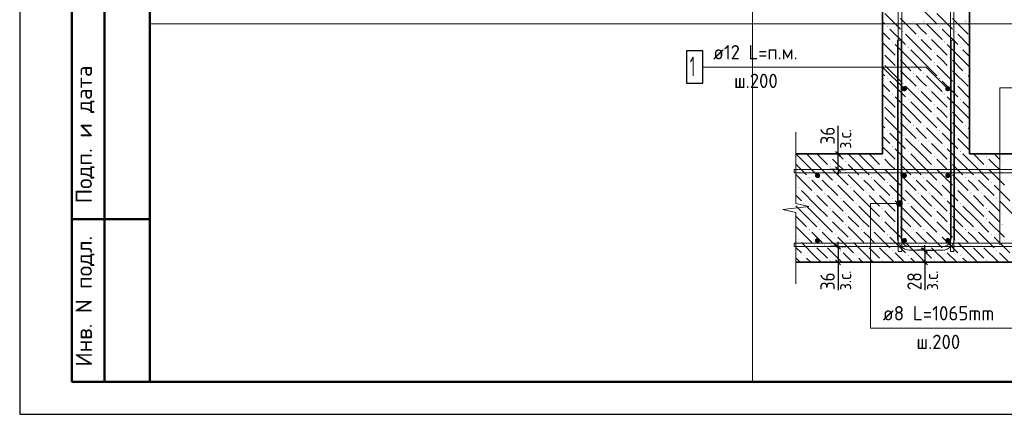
# Model space of a CAD drawing. Header units: millimetres. Extents: x 0 to 42000, y 0 to 29700.
# Tile 1 of 16: x 0 to 15112, y 0 to 6064. Entities that reach past the tile are written whole.
import ezdxf

# ---------------------------------------------------------------- set-up
doc = ezdxf.new("R2010")
doc.units = ezdxf.units.MM
for name, color, linetype, lineweight in [('Standard', 7, 'Continuous', 25), ('ЖБ Стена верхний уровень', 7, 'Continuous', 35), ('Позиционная метка линия выноска', 7, 'Continuous', 13), ('Примечания', 7, 'Continuous', 13), ('Стена фоновая арматура У1', 7, 'Continuous', 18), ('Стена фоновая арматура Х1', 7, 'Continuous', 35)]:
    doc.layers.add(name, color=color, linetype=linetype, lineweight=lineweight)
doc.layers.add('Размерная выноска', color=7, linetype='Continuous')
doc.layers.add('Стена Хомут', color=7, linetype='Continuous', lineweight=25, true_color=0x6e3c1e)
doc.styles.add('ISOCPEUR', font='txt')

msp = doc.modelspace()

# ---------------------------------------------------------------- hatches: boundary and pattern name
at = {"layer": 'ЖБ Стена верхний уровень', "linetype": 'Continuous', "lineweight": 18, "transparency": 33554687}
for points in [[(13710, 6040), (13717, 6047), (13723, 6040), (13717, 6034)], [(13870, 6040), (13877, 6047), (13883, 6040), (13877, 6034)], [(14510, 6040), (14517, 6047), (14523, 6040), (14517, 6034)], [(13310, 5960), (13317, 5967), (13323, 5960), (13317, 5954)], [(14110, 5960), (14117, 5967), (14123, 5960), (14117, 5954)], [(13550, 5880), (13557, 5887), (13563, 5880), (13557, 5874)], [(13790, 5800), (13797, 5807), (13803, 5800), (13797, 5794)], [(13950, 5800), (13957, 5807), (13963, 5800), (13957, 5794)], [(14350, 5880), (14357, 5887), (14363, 5880), (14357, 5874)], [(13390, 5720), (13397, 5727), (13403, 5720), (13397, 5714)], [(13630, 5640), (13637, 5647), (13643, 5640), (13637, 5634)], [(14190, 5720), (14197, 5727), (14203, 5720), (14197, 5714)], [(14430, 5640), (14437, 5647), (14443, 5640), (14437, 5634)], [(13470, 5480), (13477, 5487), (13483, 5480), (13477, 5474)], [(14030, 5560), (14037, 5567), (14043, 5560), (14037, 5554)], [(14270, 5480), (14277, 5487), (14283, 5480), (14277, 5474)], [(13470, 5320), (13477, 5327), (13483, 5320), (13477, 5314)], [(14030, 5400), (14037, 5407), (14043, 5400), (14037, 5394)], [(14270, 5320), (14277, 5327), (14283, 5320), (14277, 5314)], [(13310, 5160), (13317, 5167), (13323, 5160), (13317, 5154)], [(13710, 5240), (13717, 5247), (13723, 5240), (13717, 5234)], [(13870, 5240), (13877, 5247), (13883, 5240), (13877, 5234)], [(14110, 5160), (14117, 5167), (14123, 5160), (14117, 5154)], [(14510, 5240), (14517, 5247), (14523, 5240), (14517, 5234)], [(13550, 5080), (13557, 5087), (13563, 5080), (13557, 5074)], [(13790, 5000), (13797, 5007), (13803, 5000), (13797, 4994)], [(13950, 5000), (13957, 5007), (13963, 5000), (13957, 4994)], [(14350, 5080), (14357, 5087), (14363, 5080), (14357, 5074)], [(13390, 4920), (13397, 4927), (13403, 4920), (13397, 4914)], [(13630, 4840), (13637, 4847), (13643, 4840), (13637, 4834)], [(14190, 4920), (14197, 4927), (14203, 4920), (14197, 4914)], [(14430, 4840), (14437, 4847), (14443, 4840), (14437, 4834)], [(13470, 4680), (13477, 4687), (13483, 4680), (13477, 4674)], [(14030, 4760), (14037, 4767), (14043, 4760), (14037, 4754)], [(14270, 4680), (14277, 4687), (14283, 4680), (14277, 4674)], [(14030, 4600), (14037, 4607), (14043, 4600), (14037, 4594)], [(13470, 4520), (13477, 4527), (13483, 4520), (13477, 4514)], [(13710, 4440), (13717, 4447), (13723, 4440), (13717, 4434)], [(13870, 4440), (13877, 4447), (13883, 4440), (13877, 4434)], [(14270, 4520), (14277, 4527), (14283, 4520), (14277, 4514)], [(14510, 4440), (14517, 4447), (14523, 4440), (14517, 4434)], [(13310, 4360), (13317, 4367), (13323, 4360), (13317, 4354)], [(13550, 4280), (13557, 4287), (13563, 4280), (13557, 4274)], [(14110, 4360), (14117, 4367), (14123, 4360), (14117, 4354)], [(14350, 4280), (14357, 4287), (14363, 4280), (14357, 4274)], [(13390, 4120), (13397, 4127), (13403, 4120), (13397, 4114)], [(13790, 4200), (13797, 4207), (13803, 4200), (13797, 4194)], [(13950, 4200), (13957, 4207), (13963, 4200), (13957, 4194)], [(14190, 4120), (14197, 4127), (14203, 4120), (14197, 4114)], [(12430, 3960), (12437, 3967), (12443, 3960), (12437, 3954)], [(13230, 3960), (13237, 3967), (13243, 3960), (13237, 3954)], [(13630, 4040), (13637, 4047), (13643, 4040), (13637, 4034)], [(14030, 3960), (14037, 3967), (14043, 3960), (14037, 3954)], [(14430, 4040), (14437, 4047), (14443, 4040), (14437, 4034)], [(14830, 3960), (14837, 3967), (14843, 3960), (14837, 3954)], [(12430, 3800), (12437, 3807), (12443, 3800), (12437, 3794)], [(12670, 3880), (12677, 3887), (12683, 3880), (12677, 3874)], [(13230, 3800), (13237, 3807), (13243, 3800), (13237, 3794)], [(13470, 3880), (13477, 3887), (13483, 3880), (13477, 3874)], [(14030, 3800), (14037, 3807), (14043, 3800), (14037, 3794)], [(14270, 3880), (14277, 3887), (14283, 3880), (14277, 3874)], [(14830, 3800), (14837, 3807), (14843, 3800), (14837, 3794)], [(15070, 3880), (15077, 3887), (15083, 3880), (15077, 3874)], [(12110, 3640), (12117, 3647), (12123, 3640), (12117, 3634)], [(12270, 3640), (12277, 3647), (12283, 3640), (12277, 3634)], [(12670, 3720), (12677, 3727), (12683, 3720), (12677, 3714)], [(12910, 3640), (12912, 3642), (12912, 3639)], [(12912, 3642), (12917, 3647), (12923, 3640), (12917, 3634), (12912, 3639)], [(13070, 3640), (13077, 3647), (13083, 3640), (13077, 3634)], [(13470, 3720), (13477, 3727), (13483, 3720), (13477, 3714)], [(13710, 3640), (13717, 3647), (13723, 3640), (13717, 3634)], [(13870, 3640), (13877, 3647), (13883, 3640), (13877, 3634)], [(14270, 3720), (14277, 3727), (14283, 3720), (14277, 3714)], [(14510, 3640), (14517, 3647), (14523, 3640), (14517, 3634)], [(14670, 3640), (14677, 3647), (14683, 3640), (14677, 3634)], [(15070, 3720), (15077, 3727), (15083, 3720), (15077, 3714)], [(11950, 3480), (11957, 3487), (11963, 3480), (11957, 3474)], [(12510, 3560), (12517, 3567), (12523, 3560), (12517, 3554)], [(12750, 3480), (12757, 3487), (12763, 3480), (12757, 3474)], [(13310, 3560), (13317, 3567), (13323, 3560), (13317, 3554)], [(13550, 3480), (13557, 3487), (13563, 3480), (13557, 3474)], [(14110, 3560), (14117, 3567), (14123, 3560), (14117, 3554)], [(14350, 3480), (14357, 3487), (14363, 3480), (14357, 3474)], [(14910, 3560), (14917, 3567), (14923, 3560), (14917, 3554)], [(12190, 3400), (12197, 3407), (12203, 3400), (12197, 3394)], [(12350, 3400), (12357, 3407), (12363, 3400), (12357, 3394)], [(12590, 3320), (12597, 3327), (12603, 3320), (12597, 3314)], [(12990, 3400), (12997, 3407), (13003, 3400), (12997, 3394)], [(13150, 3400), (13157, 3407), (13163, 3400), (13157, 3394)], [(13390, 3320), (13397, 3327), (13403, 3320), (13397, 3314)], [(13790, 3400), (13797, 3407), (13803, 3400), (13797, 3394)], [(13950, 3400), (13957, 3407), (13963, 3400), (13957, 3394)], [(14190, 3320), (14197, 3327), (14203, 3320), (14197, 3314)], [(14590, 3400), (14597, 3407), (14603, 3400), (14597, 3394)], [(14750, 3400), (14757, 3407), (14763, 3400), (14757, 3394)], [(14990, 3320), (14997, 3327), (15003, 3320), (14997, 3314)], [(12030, 3240), (12037, 3247), (12043, 3240), (12037, 3234)], [(12830, 3240), (12837, 3247), (12843, 3240), (12837, 3234)], [(13630, 3240), (13637, 3247), (13643, 3240), (13637, 3234)], [(14430, 3240), (14437, 3247), (14443, 3240), (14437, 3234)], [(12430, 3160), (12437, 3167), (12443, 3160), (12437, 3154)], [(12670, 3080), (12677, 3087), (12683, 3080), (12677, 3074)], [(13230, 3160), (13237, 3167), (13243, 3160), (13237, 3154)], [(13470, 3080), (13477, 3087), (13483, 3080), (13477, 3074)], [(14030, 3160), (14037, 3167), (14043, 3160), (14037, 3154)], [(14270, 3080), (14277, 3087), (14283, 3080), (14277, 3074)], [(14830, 3160), (14837, 3167), (14843, 3160), (14837, 3154)], [(15070, 3080), (15077, 3087), (15083, 3080), (15077, 3074)], [(12430, 3000), (12437, 3007), (12443, 3000), (12437, 2994)], [(12670, 2920), (12677, 2927), (12683, 2920), (12677, 2914)], [(13230, 3000), (13237, 3007), (13243, 3000), (13237, 2994)], [(13470, 2920), (13477, 2927), (13483, 2920), (13477, 2914)], [(14030, 3000), (14037, 3007), (14043, 3000), (14037, 2994)], [(14270, 2920), (14277, 2927), (14283, 2920), (14277, 2914)], [(14830, 3000), (14837, 3007), (14843, 3000), (14837, 2994)], [(15070, 2920), (15077, 2927), (15083, 2920), (15077, 2914)], [(12110, 2840), (12117, 2847), (12123, 2840), (12117, 2834)], [(12270, 2840), (12277, 2847), (12283, 2840), (12277, 2834)], [(12510, 2760), (12517, 2767), (12523, 2760), (12517, 2754)], [(12910, 2840), (12912, 2842), (12912, 2839)], [(12912, 2842), (12917, 2847), (12923, 2840), (12917, 2834), (12912, 2839)], [(13070, 2840), (13077, 2847), (13083, 2840), (13077, 2834)], [(13310, 2760), (13317, 2767), (13323, 2760), (13317, 2754)], [(13710, 2840), (13717, 2847), (13723, 2840), (13717, 2834)], [(13870, 2840), (13877, 2847), (13883, 2840), (13877, 2834)], [(14110, 2760), (14117, 2767), (14123, 2760), (14117, 2754)], [(14510, 2840), (14517, 2847), (14523, 2840), (14517, 2834)], [(14670, 2840), (14677, 2847), (14683, 2840), (14677, 2834)], [(14910, 2760), (14917, 2767), (14923, 2760), (14917, 2754)], [(11950, 2680), (11957, 2687), (11963, 2680), (11957, 2674)], [(12190, 2600), (12197, 2607), (12203, 2600), (12197, 2594)], [(12350, 2600), (12357, 2607), (12363, 2600), (12357, 2594)], [(12750, 2680), (12757, 2687), (12763, 2680), (12757, 2674)], [(12990, 2600), (12997, 2607), (13003, 2600), (12997, 2594)], [(13150, 2600), (13157, 2607), (13163, 2600), (13157, 2594)], [(13550, 2680), (13557, 2687), (13563, 2680), (13557, 2674)], [(13790, 2600), (13797, 2607), (13803, 2600), (13797, 2594)], [(13950, 2600), (13957, 2607), (13963, 2600), (13957, 2594)], [(14350, 2680), (14357, 2687), (14363, 2680), (14357, 2674)], [(14590, 2600), (14597, 2607), (14603, 2600), (14597, 2594)], [(14750, 2600), (14757, 2607), (14763, 2600), (14757, 2594)], [(12030, 2440), (12037, 2447), (12043, 2440), (12037, 2434)], [(12590, 2520), (12597, 2527), (12603, 2520), (12597, 2514)], [(12830, 2440), (12837, 2447), (12843, 2440), (12837, 2434)], [(13390, 2520), (13397, 2527), (13403, 2520), (13397, 2514)], [(13630, 2440), (13637, 2447), (13643, 2440), (13637, 2434)], [(14190, 2520), (14197, 2527), (14203, 2520), (14197, 2514)], [(14430, 2440), (14437, 2447), (14443, 2440), (14437, 2434)], [(14990, 2520), (14997, 2527), (15003, 2520), (14997, 2514)], [(12430, 2360), (12437, 2367), (12443, 2360), (12437, 2354)], [(13230, 2360), (13237, 2367), (13243, 2360), (13237, 2354)], [(14030, 2360), (14037, 2367), (14043, 2360), (14037, 2354)], [(14830, 2360), (14837, 2367), (14843, 2360), (14837, 2354)]]:
    msp.add_hatch(color=7, dxfattribs=at).paths.add_polyline_path(points, flags=16)
at = {"layer": 'Позиционная метка линия выноска', "linetype": 'Continuous', "lineweight": 13, "transparency": 33554687}
for points in [[(13463, 3218), (13463, 3263), (13457, 3241)], [(13463, 3263), (13479, 3202), (13479, 3279)], [(13463, 3263), (13463, 3218), (13479, 3202)], [(13479, 3279), (13502, 3196), (13502, 3286)], [(13479, 3279), (13479, 3202), (13502, 3196)], [(13502, 3286), (13502, 3196), (13524, 3202)], [(13502, 3286), (13524, 3202), (13524, 3279)], [(13524, 3279), (13524, 3202), (13540, 3218)], [(13524, 3279), (13540, 3218), (13540, 3263)], [(13540, 3263), (13540, 3218), (13547, 3241)]]:
    msp.add_hatch(color=7, dxfattribs=at).paths.add_polyline_path(points)
at = {"layer": 'Стена фоновая арматура Х1', "linetype": 'Continuous', "lineweight": 18, "transparency": 33554687}
for points in [[(13618, 5003), (13615, 5018), (13607, 5031), (13594, 5040), (13578, 5043), (13563, 5040), (13550, 5031), (13541, 5018), (13538, 5003), (13541, 4987), (13550, 4974), (13563, 4966), (13578, 4963), (13594, 4966), (13607, 4974), (13615, 4987)], [(14285, 5003), (14282, 5018), (14273, 5031), (14260, 5040), (14245, 5043), (14230, 5040), (14217, 5031), (14208, 5018), (14205, 5003), (14208, 4987), (14217, 4974), (14230, 4966), (14245, 4963), (14260, 4966), (14273, 4974), (14282, 4987)], [(12285, 3669), (12282, 3685), (12273, 3698), (12260, 3706), (12245, 3709), (12230, 3706), (12217, 3698), (12208, 3685), (12205, 3669), (12208, 3654), (12217, 3641), (12230, 3632), (12245, 3629), (12260, 3632), (12273, 3641), (12282, 3654)], [(13618, 3669), (13615, 3685), (13607, 3698), (13594, 3706), (13578, 3709), (13563, 3706), (13550, 3698), (13541, 3685), (13538, 3669), (13541, 3654), (13550, 3641), (13563, 3632), (13578, 3629), (13594, 3632), (13607, 3641), (13615, 3654)], [(14285, 3669), (14282, 3685), (14273, 3698), (14260, 3706), (14245, 3709), (14230, 3706), (14217, 3698), (14208, 3685), (14205, 3669), (14208, 3654), (14217, 3641), (14230, 3632), (14245, 3629), (14260, 3632), (14273, 3641), (14282, 3654)], [(12285, 2669), (12282, 2685), (12273, 2698), (12260, 2706), (12245, 2709), (12230, 2706), (12217, 2698), (12208, 2685), (12205, 2669), (12208, 2654), (12217, 2641), (12230, 2632), (12245, 2629), (12260, 2632), (12273, 2641), (12282, 2654)], [(13618, 2669), (13615, 2685), (13607, 2698), (13594, 2706), (13578, 2709), (13563, 2706), (13550, 2698), (13541, 2685), (13538, 2669), (13541, 2654), (13550, 2641), (13563, 2632), (13578, 2629), (13594, 2632), (13607, 2641), (13615, 2654)], [(14285, 2669), (14282, 2685), (14273, 2698), (14260, 2706), (14245, 2709), (14230, 2706), (14217, 2698), (14208, 2685), (14205, 2669), (14208, 2654), (14217, 2641), (14230, 2632), (14245, 2629), (14260, 2632), (14273, 2641), (14282, 2654)]]:
    msp.add_hatch(color=7, dxfattribs=at).paths.add_polyline_path(points)

# ---------------------------------------------------------------- linework, layer by layer
at = {"layer": 'Standard', "color": 7, "linetype": 'Continuous', "lineweight": 25, "transparency": 33554687}
for p, q in [((2000, 29200), (2000, 1058)), ((12597, 3965), (12522, 4040)), ((12597, 3725), (12522, 3800)), ((12522, 2614), (12597, 2539)), ((13856, 2560), (13931, 2485)), ((12522, 2374), (12597, 2299)), ((13856, 2374), (13931, 2299))]:
    msp.add_line(p, q, dxfattribs=at)
at = {"layer": 'Standard', "color": 7, "linetype": 'Continuous', "lineweight": 50, "transparency": 33554687}
for p, q in [((800, 500), (800, 9000)), ((800, 500), (800, 9000)), ((1300, 500), (1300, 9000)), ((800, 3000), (2000, 3000)), ((2000, 500), (800, 500))]:
    msp.add_line(p, q, dxfattribs=at)
at = {"layer": 'Standard', "color": 7, "linetype": 'Continuous', "lineweight": -3, "transparency": 33554687}
for p, q in [((12560, 4003), (12435, 4003)), ((12560, 4003), (12560, 4078)), ((12560, 4003), (12685, 4003)), ((12560, 3763), (12560, 4003)), ((12560, 3763), (12435, 3763)), ((12560, 3763), (12685, 3763)), ((12560, 3763), (12560, 3688)), ((12560, 2576), (12435, 2576)), ((12560, 2576), (12560, 2651)), ((12560, 2576), (12685, 2576)), ((12560, 2576), (12560, 2336)), ((13893, 2523), (13893, 2598)), ((13893, 2523), (13768, 2523)), ((13893, 2523), (14018, 2523)), ((13893, 2523), (13893, 2336)), ((12560, 2336), (12435, 2336)), ((12560, 2336), (12685, 2336)), ((12560, 2336), (12560, 2261)), ((13893, 2336), (13768, 2336)), ((13893, 2336), (14018, 2336)), ((13893, 2336), (13893, 2261))]:
    msp.add_line(p, q, dxfattribs=at)
at = {"layer": 'Standard', "color": 7, "linetype": 'Continuous', "lineweight": 25, "transparency": 33554687}
msp.add_lwpolyline([(0, 0), (42000, 0), (42000, 29700), (0, 29700), (0, 0)], close=True, dxfattribs=at)
at = {"layer": 'Standard', "color": 7, "linetype": 'Continuous', "lineweight": 50, "transparency": 33554687}
msp.add_lwpolyline([(2000, 29200), (41500, 29200), (41500, 500), (2000, 500), (2000, 29200)], close=True, dxfattribs=at)
at = {"layer": 'Standard', "color": 7, "linetype": 'Continuous', "lineweight": 13, "transparency": 33554687}
for points in [[(31777, 29200), (2000, 29200), (2000, 6000), (31777, 6000), (31777, 29200)], [(2000, 16969), (2000, 500), (24618, 500), (24618, 16969), (2000, 16969)]]:
    msp.add_lwpolyline(points, dxfattribs=at)
at = {"layer": 'Standard', "color": 254, "linetype": 'Continuous', "lineweight": 18, "true_color": 0xc4c4ff, "transparency": 33554687}
msp.add_lwpolyline([(16578, 500), (16578, 9022), (11245, 9022), (11245, 500)], dxfattribs=at)
at = {"layer": 'ЖБ Стена верхний уровень', "color": 7, "linetype": 'Continuous', "lineweight": 35, "transparency": 33554687}
for p, q in [((13245, 8355), (13245, 4003)), ((14578, 4003), (14578, 8355)), ((12912, 4003), (11912, 4003)), ((13245, 4003), (12912, 4003)), ((15912, 4003), (14578, 4003)), ((11912, 2336), (12912, 2336)), ((12912, 2336), (15912, 2336))]:
    msp.add_line(p, q, dxfattribs=at)
at = {"layer": 'ЖБ Стена верхний уровень', "color": 9, "linetype": 'Continuous', "lineweight": 18, "true_color": 0xc7c7c7, "transparency": 33554687}
for p, q in [((13837, 6240), (14077, 6000)), ((13277, 6160), (13517, 5920)), ((13517, 6080), (13757, 5840)), ((14077, 6160), (14317, 5920)), ((14317, 6080), (14557, 5840)), ((13245, 6032), (13277, 6000)), ((13357, 5920), (13597, 5680)), ((13837, 5920), (13757, 6000)), ((13917, 5840), (13837, 5920)), ((13917, 6000), (14157, 5760)), ((14157, 5920), (14397, 5680)), ((14578, 5979), (14557, 6000)), ((13245, 5872), (13357, 5760)), ((13837, 5600), (13597, 5840)), ((13837, 5760), (13997, 5600)), ((13997, 5760), (14237, 5520)), ((14578, 5659), (14397, 5840)), ((13245, 5712), (13437, 5520)), ((13677, 5440), (13437, 5680)), ((13677, 5600), (13837, 5440)), ((13837, 5600), (13997, 5440)), ((14477, 5440), (14237, 5680)), ((14477, 5600), (14578, 5499)), ((13357, 5440), (13277, 5520)), ((14157, 5440), (14077, 5520)), ((13277, 5360), (13517, 5120)), ((13437, 5360), (13357, 5440)), ((13517, 5440), (13677, 5280)), ((13677, 5440), (13837, 5280)), ((13837, 5440), (14077, 5200)), ((14077, 5360), (14317, 5120)), ((14237, 5360), (14157, 5440)), ((14317, 5440), (14477, 5280)), ((14477, 5440), (14578, 5339)), ((13245, 5232), (13277, 5200)), ((13517, 5280), (13757, 5040)), ((13837, 5120), (13757, 5200)), ((13917, 5200), (14157, 4960)), ((14317, 5280), (14557, 5040)), ((14578, 5179), (14557, 5200)), ((13245, 5072), (13357, 4960)), ((13357, 5120), (13597, 4880)), ((13837, 4800), (13597, 5040)), ((13917, 5040), (13837, 5120)), ((14157, 5120), (14397, 4880)), ((14578, 4859), (14397, 5040)), ((13245, 4912), (13437, 4720)), ((13677, 4640), (13437, 4880)), ((13837, 4960), (13997, 4800)), ((13997, 4960), (14237, 4720)), ((14477, 4640), (14237, 4880)), ((13357, 4640), (13277, 4720)), ((13677, 4800), (13837, 4640)), ((13837, 4800), (13997, 4640)), ((14157, 4640), (14077, 4720)), ((14477, 4800), (14578, 4699)), ((13277, 4560), (13517, 4320)), ((13437, 4560), (13357, 4640)), ((13517, 4640), (13677, 4480)), ((13677, 4640), (13837, 4480)), ((13837, 4640), (14077, 4400)), ((14077, 4560), (14317, 4320)), ((14237, 4560), (14157, 4640)), ((14317, 4640), (14477, 4480)), ((14477, 4640), (14578, 4539)), ((13245, 4432), (13277, 4400)), ((13517, 4480), (13757, 4240)), ((13837, 4320), (13757, 4400)), ((13917, 4400), (14157, 4160)), ((14317, 4480), (14557, 4240)), ((14578, 4379), (14557, 4400)), ((13245, 4272), (13357, 4160)), ((13357, 4320), (13597, 4080)), ((13834, 4003), (13597, 4240)), ((13917, 4240), (13837, 4320)), ((14157, 4320), (14397, 4080)), ((14578, 4059), (14397, 4240)), ((13245, 4112), (13354, 4003)), ((13514, 4003), (13437, 4080)), ((13837, 4160), (13994, 4003)), ((13997, 4160), (14154, 4003)), ((14314, 4003), (14237, 4080)), ((12077, 3840), (11914, 4003)), ((12077, 4000), (12237, 3840)), ((12237, 4000), (12234, 4003)), ((12237, 4000), (12397, 3840)), ((12394, 4003), (12397, 4000)), ((12554, 4003), (12637, 3920)), ((12877, 3840), (12714, 4003)), ((12877, 4000), (12912, 3965)), ((12912, 3965), (13037, 3840)), ((13037, 4000), (13034, 4003)), ((13037, 4000), (13197, 3840)), ((13194, 4003), (13197, 4000)), ((13354, 4003), (13437, 3920)), ((13677, 3840), (13514, 4003)), ((13677, 4000), (13837, 3840)), ((13837, 4000), (13834, 4003)), ((13837, 4000), (13997, 3840)), ((13994, 4003), (13997, 4000)), ((14154, 4003), (14237, 3920)), ((14477, 3840), (14314, 4003)), ((14477, 4000), (14637, 3840)), ((14637, 4000), (14634, 4003)), ((14637, 4000), (14797, 3840)), ((14794, 4003), (14797, 4000)), ((14954, 4003), (15037, 3920)), ((11917, 3840), (12077, 3680)), ((12077, 3840), (12237, 3680)), ((12237, 3840), (12477, 3600)), ((12557, 3840), (12477, 3920)), ((12637, 3760), (12557, 3840)), ((12717, 3840), (12877, 3680)), ((12877, 3840), (12912, 3805)), ((12912, 3805), (13037, 3680)), ((13037, 3840), (13277, 3600)), ((13357, 3840), (13277, 3920)), ((13437, 3760), (13357, 3840)), ((13517, 3840), (13677, 3680)), ((13677, 3840), (13837, 3680)), ((13837, 3840), (14077, 3600)), ((14157, 3840), (14077, 3920)), ((14237, 3760), (14157, 3840)), ((14317, 3840), (14477, 3680)), ((14477, 3840), (14637, 3680)), ((14637, 3840), (14877, 3600)), ((14957, 3840), (14877, 3920)), ((15037, 3760), (14957, 3840)), ((11917, 3680), (12157, 3440)), ((12477, 3760), (12717, 3520)), ((12717, 3680), (12912, 3485)), ((13277, 3760), (13517, 3520)), ((13517, 3680), (13757, 3440)), ((14077, 3760), (14317, 3520)), ((14317, 3680), (14557, 3440)), ((14877, 3760), (15117, 3520)), ((11912, 3525), (11917, 3520)), ((12237, 3520), (12157, 3600)), ((12317, 3440), (12237, 3520)), ((12317, 3600), (12557, 3360)), ((12557, 3520), (12797, 3280)), ((12912, 3485), (12957, 3440)), ((13037, 3520), (12957, 3600)), ((13117, 3440), (13037, 3520)), ((13117, 3600), (13357, 3360)), ((13357, 3520), (13597, 3280)), ((13837, 3520), (13757, 3600)), ((13917, 3440), (13837, 3520)), ((13917, 3600), (14157, 3360)), ((14157, 3520), (14397, 3280)), ((14637, 3520), (14557, 3600)), ((14717, 3440), (14637, 3520)), ((14717, 3600), (14957, 3360)), ((14957, 3520), (15197, 3280)), ((11912, 3365), (11997, 3280)), ((12237, 3200), (11997, 3440)), ((12237, 3360), (12397, 3200)), ((12397, 3360), (12637, 3120)), ((12912, 3325), (12797, 3440)), ((13037, 3200), (12912, 3325)), ((13037, 3360), (13197, 3200)), ((13197, 3360), (13437, 3120)), ((13837, 3200), (13597, 3440)), ((13837, 3360), (13997, 3200)), ((13997, 3360), (14237, 3120)), ((14637, 3200), (14397, 3440)), ((14637, 3360), (14797, 3200)), ((14797, 3360), (15037, 3120)), ((12077, 3040), (11912, 3205)), ((12077, 3200), (12237, 3040)), ((12237, 3200), (12397, 3040)), ((12877, 3040), (12637, 3280)), ((12877, 3200), (12912, 3165)), ((13037, 3200), (13197, 3040)), ((13677, 3040), (13437, 3280)), ((13677, 3200), (13837, 3040)), ((13837, 3200), (13997, 3040)), ((14477, 3040), (14237, 3280)), ((14477, 3200), (14637, 3040)), ((14637, 3200), (14797, 3040)), ((15277, 3040), (15037, 3280)), ((11917, 3040), (12077, 2880)), ((12077, 3040), (12237, 2880)), ((12237, 3040), (12477, 2800)), ((12557, 3040), (12477, 3120)), ((12637, 2960), (12557, 3040)), ((12717, 3040), (12877, 2880)), ((12877, 3040), (12912, 3005)), ((12912, 3165), (13037, 3040)), ((13037, 3040), (13277, 2800)), ((13357, 3040), (13277, 3120)), ((13437, 2960), (13357, 3040)), ((13517, 3040), (13677, 2880)), ((13677, 3040), (13837, 2880)), ((13837, 3040), (14077, 2800)), ((14157, 3040), (14077, 3120)), ((14237, 2960), (14157, 3040)), ((14317, 3040), (14477, 2880)), ((14477, 3040), (14637, 2880)), ((14637, 3040), (14877, 2800)), ((14957, 3040), (14877, 3120)), ((15037, 2960), (14957, 3040)), ((11917, 2880), (12157, 2640)), ((12477, 2960), (12717, 2720)), ((12717, 2880), (12912, 2685)), ((12912, 3005), (13037, 2880)), ((13277, 2960), (13517, 2720)), ((13517, 2880), (13757, 2640)), ((14077, 2960), (14317, 2720)), ((14317, 2880), (14557, 2640)), ((14877, 2960), (15117, 2720)), ((11912, 2725), (11917, 2720)), ((12237, 2720), (12157, 2800)), ((12317, 2640), (12237, 2720)), ((12317, 2800), (12557, 2560)), ((12557, 2720), (12797, 2480)), ((13037, 2720), (12957, 2800)), ((13117, 2640), (13037, 2720)), ((13117, 2800), (13357, 2560)), ((13357, 2720), (13597, 2480)), ((13837, 2720), (13757, 2800)), ((13917, 2640), (13837, 2720)), ((13917, 2800), (14157, 2560)), ((14157, 2720), (14397, 2480)), ((14637, 2720), (14557, 2800)), ((14717, 2640), (14637, 2720)), ((14717, 2800), (14957, 2560)), ((14957, 2720), (15197, 2480)), ((12237, 2400), (11997, 2640)), ((12912, 2525), (12797, 2640)), ((12912, 2685), (12957, 2640)), ((13837, 2400), (13597, 2640)), ((14637, 2400), (14397, 2640)), ((11912, 2565), (11997, 2480)), ((12237, 2560), (12397, 2400)), ((12397, 2560), (12621, 2336)), ((12781, 2336), (12637, 2480)), ((13037, 2400), (12912, 2525)), ((13037, 2560), (13197, 2400)), ((13197, 2560), (13421, 2336)), ((13581, 2336), (13437, 2480)), ((13837, 2560), (13997, 2400)), ((13997, 2560), (14221, 2336)), ((14381, 2336), (14237, 2480)), ((14637, 2560), (14797, 2400)), ((14797, 2560), (15021, 2336)), ((15181, 2336), (15037, 2480)), ((11981, 2336), (11912, 2405)), ((12077, 2400), (12141, 2336)), ((12237, 2400), (12301, 2336)), ((12877, 2400), (12912, 2365)), ((12912, 2365), (12941, 2336)), ((13037, 2400), (13101, 2336)), ((13677, 2400), (13741, 2336)), ((13837, 2400), (13901, 2336)), ((14477, 2400), (14541, 2336)), ((14637, 2400), (14701, 2336))]:
    msp.add_line(p, q, dxfattribs=at)
at = {"layer": 'Позиционная метка линия выноска', "color": 7, "linetype": 'Continuous', "lineweight": 13, "transparency": 33554687}
for p, q in [((13578, 5003), (13245, 5336)), ((13457, 3241), (13457, 3241)), ((13502, 3286), (13502, 3286)), ((13502, 3196), (13502, 3196)), ((13547, 3241), (13547, 3241))]:
    msp.add_line(p, q, dxfattribs=at)
for points in [[(10492, 5336), (13912, 5336), (14245, 5003)], [(15042, 2603), (15042, 5014), (16720, 5014)], [(15290, 1326), (13058, 1326), (13058, 3241), (13502, 3241)]]:
    msp.add_lwpolyline(points, dxfattribs=at)
msp.add_circle((13502, 3241), 45, dxfattribs=at)
at = {"layer": 'Примечания', "color": 7, "linetype": 'Continuous', "lineweight": 13, "transparency": 33554687}
for p, q in [((11912, 4336), (11912, 4336)), ((11912, 3239), (11912, 4336)), ((11712, 3146), (12112, 3193)), ((12112, 3193), (11912, 3239)), ((11912, 3099), (11712, 3146)), ((11912, 2003), (11912, 3099))]:
    msp.add_line(p, q, dxfattribs=at)
at = {"layer": 'Размерная выноска', "color": 7, "linetype": 'Continuous', "lineweight": -3, "transparency": 33554687}
for p, q in [((12560, 4003), (12560, 4433)), ((12560, 2336), (12560, 1906)), ((13893, 2336), (13893, 1906))]:
    msp.add_line(p, q, dxfattribs=at)
at = {"layer": 'Стена фоновая арматура У1', "color": 7, "linetype": 'Continuous', "lineweight": 13, "transparency": 33554687}
for points in [[(13485, 2503), (13485, 8382), (13538, 8382), (13538, 2503), (13485, 2503)], [(14285, 2503), (14285, 8382), (14338, 8382), (14338, 2503), (14285, 2503)], [(15938, 3709), (11885, 3709), (11885, 3763), (15938, 3763), (15938, 3709)], [(15938, 2576), (11885, 2576), (11885, 2629), (15938, 2629), (15938, 2576)]]:
    msp.add_lwpolyline(points, dxfattribs=at)
at = {"layer": 'Стена фоновая арматура Х1', "color": 7, "linetype": 'Continuous', "lineweight": 25, "transparency": 33554687}
msp.add_lwpolyline([(10235, 5086), (10485, 5086), (10485, 5586), (10235, 5586), (10235, 5086)], dxfattribs=at)
at = {"layer": 'Стена Хомут', "color": 36, "linetype": 'Continuous', "lineweight": 13, "true_color": 0x6e3c1e, "transparency": 33554687}
msp.add_lwpolyline([(13528, 5748), (13528, 2704), (13532, 2680), (13540, 2656), (13552, 2633), (13568, 2615), (13586, 2600), (13608, 2587), (13633, 2579), (13657, 2576), (14167, 2576), (14191, 2579), (14215, 2587), (14238, 2600), (14256, 2615), (14271, 2633), (14284, 2656), (14292, 2680), (14295, 2704), (14295, 5748), (14348, 5748), (14348, 2701), (14344, 2668), (14333, 2634), (14315, 2603), (14294, 2577), (14268, 2556), (14237, 2538), (14203, 2527), (14171, 2523), (13653, 2523), (13620, 2527), (13587, 2538), (13555, 2556), (13530, 2577), (13508, 2603), (13491, 2634), (13480, 2668), (13475, 2701), (13475, 5748), (13528, 5748)], dxfattribs=at)
msp.add_lwpolyline([(13528, 5748), (13528, 2704), (13532, 2680), (13540, 2656), (13552, 2633), (13568, 2615), (13586, 2600), (13608, 2587), (13633, 2579), (13657, 2576), (14167, 2576), (14191, 2579), (14215, 2587), (14238, 2600), (14256, 2615), (14271, 2633), (14284, 2656), (14292, 2680), (14295, 2704), (14295, 5748), (14348, 5748), (14348, 2701), (14344, 2668), (14333, 2634), (14315, 2603), (14294, 2577), (14268, 2556), (14237, 2538), (14203, 2527), (14171, 2523), (13653, 2523), (13620, 2527), (13587, 2538), (13555, 2556), (13530, 2577), (13508, 2603), (13491, 2634), (13480, 2668), (13475, 2701), (13475, 5748), (13528, 5748)], dxfattribs=at)

# ---------------------------------------------------------------- texts
at = {"layer": 'Standard', "color": 7, "linetype": 'Continuous', "lineweight": 50, "transparency": 33554687, "char_height": 250, "attachment_point": 7, "rotation": 90, "style": 'ISOCPEUR'}
for s, insert, width in [('\\A1;{\\fISOCPEUR|i0|b0;\\H250.000000;\\W1.000000;\\C7;Подп. и дата}\\P', (1149, 3242), 2197.06), ('\\A1;{\\fISOCPEUR|i0|b0;\\H250.000000;\\W1.000000;\\C7;Инв. N подл.}\\P', (1149, 734), 2021.79)]:
    msp.add_mtext(s, dxfattribs=dict(at, insert=insert, width=width))
at = {"layer": 'Standard', "color": 7, "linetype": 'Continuous', "lineweight": 25, "transparency": 33554687, "char_height": 220, "attachment_point": 7, "rotation": 90, "style": 'ISOCPEUR'}
for s, insert, width in [('\\W0.87;36', (12510, 4146), 403.93), ('\\W0.87;36', (12510, 1907), 403.92), ('\\W0.87;28', (13843, 1907), 403.92)]:
    msp.add_mtext(s, dxfattribs=dict(at, insert=insert, width=width))
at = {"layer": 'Standard', "color": 7, "linetype": 'Continuous', "lineweight": 18, "transparency": 33554687, "char_height": 200, "width": 459.94, "attachment_point": 7, "rotation": 90, "style": 'ISOCPEUR'}
for insert in [(12763, 4081), (12763, 1908), (14096, 1908)]:
    msp.add_mtext('\\W0.90;з.с.', dxfattribs=dict(at, insert=insert))
at = {"layer": 'Стена фоновая арматура Х1', "color": 7, "linetype": 'Continuous', "lineweight": 13, "transparency": 33554687, "attachment_point": 7, "style": 'ISOCPEUR'}
for s, insert, char_height, width in [('\\W0.94;ø12 L=п.м. ', (10644, 5453), 220, 1599.14), ('\\W0.56;1', (10285, 5196), 300, 233.32), ('\\W0.95;ш.200 ', (10963, 5013), 220, 962.14)]:
    msp.add_mtext(s, dxfattribs=dict(at, insert=insert, char_height=char_height, width=width))
at = {"layer": 'Стена Хомут', "color": 7, "linetype": 'Continuous', "lineweight": 13, "transparency": 33554687, "char_height": 220, "attachment_point": 7, "style": 'ISOCPEUR'}
for s, insert, width in [('\\W0.96;ø8 L=1065mm ', (13246, 1443), 1996.29), ('\\W0.95;ш.200 ', (13763, 1003), 962.14)]:
    msp.add_mtext(s, dxfattribs=dict(at, insert=insert, width=width))

doc.saveas('drawing.dxf')
